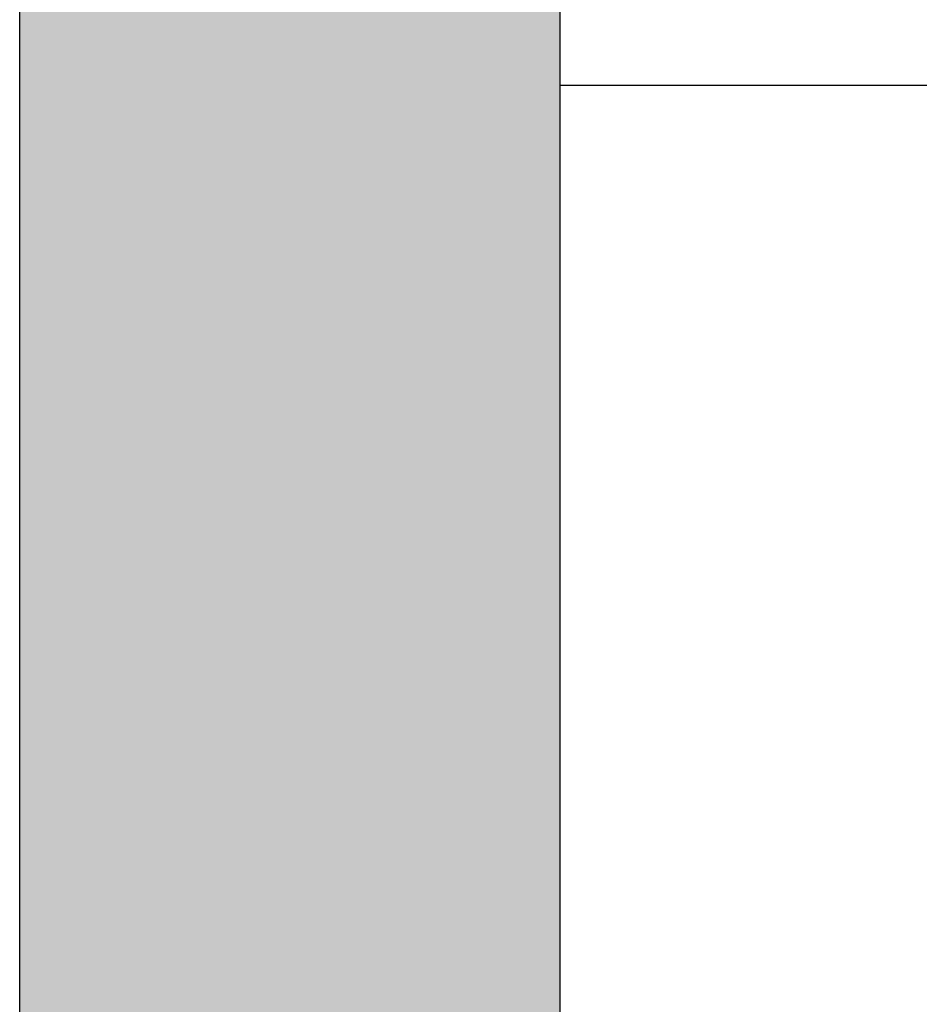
# Model space of a CAD drawing. Header units: millimetres. Extents: x 2709036 to 2756280, y 168165 to 192362.
# Tile 15 of 192: x 2718326 to 2718426, y 174981 to 175091. Entities that reach past the tile are written whole.
import ezdxf

# ---------------------------------------------------------------- set-up
doc = ezdxf.new("R2010")
doc.units = ezdxf.units.MM
doc.header["$MEASUREMENT"] = 0
doc.layers.add('D+H Urządzenia', color=30, linetype='Continuous')
doc.layers.add('DH_SO_HTKSH', color=6, linetype='Continuous')

msp = doc.modelspace()

# ---------------------------------------------------------------- linework, layer by layer
at = {"layer": 'D+H Urządzenia'}
for p, q in [((2718385.97, 174899.02), (2718385.97, 175797.82)), ((2718325.77, 174931.22), (2718325.77, 175765.62))]:
    msp.add_line(p, q, dxfattribs=at)
at = {"layer": 'D+H Urządzenia', "lineweight": 0, "extrusion": (0, 0, -1)}
for points in [[(-2718325.77, 174871.02), (-2718325.77, 175825.82), (-2718357.97, 174871.02)], [(-2718357.97, 174871.02), (-2718325.77, 175825.82), (-2718357.97, 175825.82)], [(-2718357.97, 174871.02), (-2718357.97, 175825.82), (-2718362.83, 174871.44)], [(-2718362.83, 174871.44), (-2718357.97, 175825.82), (-2718362.83, 175825.39)], [(-2718362.83, 174871.44), (-2718362.83, 175825.39), (-2718367.54, 174872.71)], [(-2718367.54, 174872.71), (-2718362.83, 175825.39), (-2718367.54, 175824.13)], [(-2718367.54, 174872.71), (-2718367.54, 175824.13), (-2718371.97, 174874.77)], [(-2718371.97, 174874.77), (-2718367.54, 175824.13), (-2718371.97, 175822.07)], [(-2718371.97, 174874.77), (-2718371.97, 175822.07), (-2718375.97, 174877.57)], [(-2718375.97, 174877.57), (-2718371.97, 175822.07), (-2718375.97, 175819.27)], [(-2718375.97, 174877.57), (-2718375.97, 175819.27), (-2718379.42, 174881.02)], [(-2718379.42, 174881.02), (-2718375.97, 175819.27), (-2718379.42, 175815.82)], [(-2718379.42, 174881.02), (-2718379.42, 175815.82), (-2718382.22, 174885.02)], [(-2718382.22, 174885.02), (-2718379.42, 175815.82), (-2718382.22, 175811.82)], [(-2718382.22, 174885.02), (-2718382.22, 175811.82), (-2718384.28, 174889.44)], [(-2718384.28, 174889.44), (-2718382.22, 175811.82), (-2718384.28, 175807.4)], [(-2718384.28, 174889.44), (-2718384.28, 175807.4), (-2718385.54, 174894.16)], [(-2718385.54, 174894.16), (-2718384.28, 175807.4), (-2718385.54, 175802.68)], [(-2718385.54, 174894.16), (-2718385.54, 175802.68), (-2718385.97, 174899.02)], [(-2718385.97, 174899.02), (-2718385.54, 175802.68), (-2718385.97, 175797.82)]]:
    msp.add_solid(points, dxfattribs=at)
at = {"layer": 'DH_SO_HTKSH'}
msp.add_line((2718385.97, 175083.66), (2719148.25, 175083.66), dxfattribs=at)

doc.saveas('drawing.dxf')
